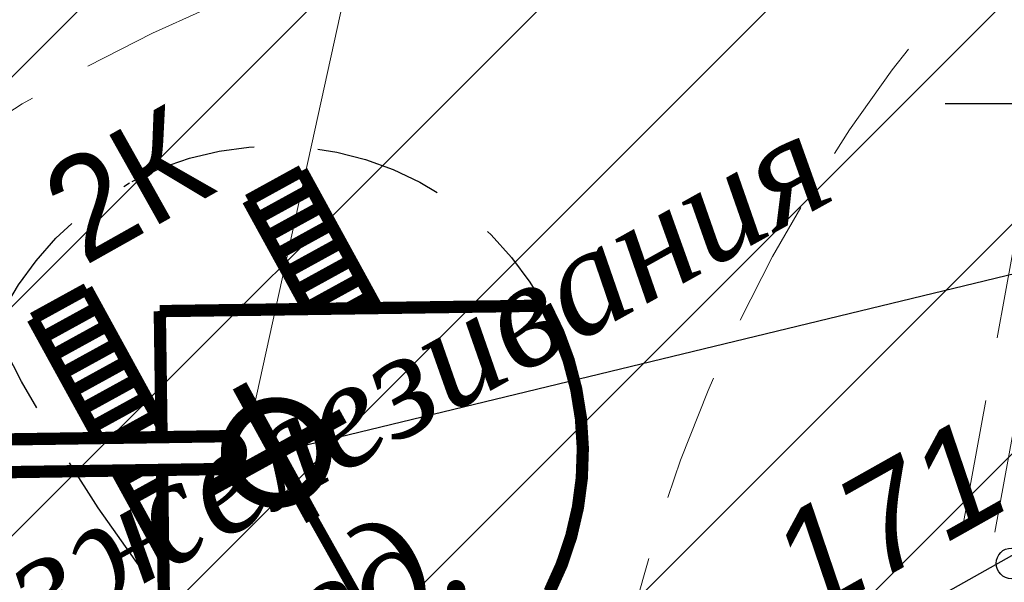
# Model space of a CAD drawing. Header units: metres. Extents: x 2193651 to 2201499, y 493187 to 494493.
# Tile 71 of 76: x 2200174 to 2200194, y 493781 to 493792. Entities that reach past the tile are written whole.
import ezdxf

# ---------------------------------------------------------------- set-up
doc = ezdxf.new("R2010")
doc.units = ezdxf.units.M
doc.set_wipeout_variables(frame=1)
doc.linetypes.add('CENTER', pattern=[50.800000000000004, 31.75, -6.35, 6.35, -6.35])
doc.linetypes.add('H', pattern=[0.375, 0.25, -0.125])
for name, color, linetype in [('12492', 7, 'Continuous'), ('_ПОДСНОС', 7, 'Continuous'), ('contur_line_building', 7, 'Continuous'), ('grid_XY', 74, 'Continuous'), ('relief_point', 7, 'Continuous'), ('z_text_centroid_structure', 7, 'Continuous'), ('z_text_relief_point', 7, 'Continuous')]:
    doc.layers.add(name, color=color, linetype=linetype)
doc.layers.add('АВТОТРАНСПОРТ', color=160, linetype='Continuous', lineweight=40)
doc.styles.add('Bm-431', font='timesi.ttf')
doc.styles.add('D-131', font='ariali.ttf')
doc.styles.add('R-131', font='arial.ttf')

# ---------------------------------------------------------------- blocks, each defined once
blk = doc.blocks.new('ыероекыокеыокеыоы')
at = {"lineweight": 20}
h = blk.add_hatch(dxfattribs=at)
h.set_pattern_fill('ANSI31', color=2)
h.set_pattern_definition([(45, (0, 0), (-2.245064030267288, 2.245064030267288), [])])
h.paths.add_polyline_path([(2197667.194856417, 493875.6000014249), (2197625.219267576, 493852.006534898), (2197638.353809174, 493828.638620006), (2197680.329398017, 493852.2320865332)])
at = {"layer": '_ПОДСНОС', "color": 7, "lineweight": 30, "elevation": 341.6399999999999, "flags": 128}
blk.add_lwpolyline([(2197667.194856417, 493875.6000014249), (2197625.219267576, 493852.006534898), (2197638.353809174, 493828.638620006), (2197680.329398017, 493852.2320865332), (2197667.194856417, 493875.6000014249)], close=True, dxfattribs=at)
blk = doc.blocks.new('ыекокеыоыкеоекыоыке')
at = {"color": 7, "linetype": 'H', "lineweight": 0, "ltscale": 10}
for points in [[(2196440.304059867, 493486.4877695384), (2196460.770221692, 493503.4900158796)], [(2196440.712803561, 493485.9956211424), (2196461.219296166, 493503.0295823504)]]:
    blk.add_lwpolyline(points, dxfattribs=at)
blk.add_circle((2196461.766649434, 493503.8817481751), 30, dxfattribs=at)
blk = doc.blocks.new('екокеыоекыокнывлвнел')
at = {"color": 7, "const_width": 0.2999999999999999}
for points in [[(2196777.423162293, 493862.6535485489), (2196775.985881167, 493865.2670852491)], [(2196775.39775338, 493863.2416763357), (2196778.01129008, 493864.6789574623)]]:
    blk.add_lwpolyline(points, dxfattribs=at)
blk.add_lwpolyline([(2196776.262632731, 493864.7832263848, -399.9991666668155), (2196776.254425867, 493864.7787664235, -0.002500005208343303)], format="xyb", close=True, dxfattribs=at)
at = {"color": 7, "linetype": 'H', "ltscale": 10}
blk.add_circle((2196776.70452173, 493863.9603168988), 30, dxfattribs=at)
blk.add_arc((2196776.717833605, 493863.9762302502), 6.000000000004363, 119.8046016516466, 119.2316438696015, dxfattribs=at)
at = {"layer": 'АВТОТРАНСПОРТ', "color": 7, "lineweight": 0}
for points, const_width in [([(2196791.559074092, 493887.2527836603), (2196776.981100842, 493864.9946872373)], 0.24), ([(2196792.094300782, 493886.9023356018), (2196777.489378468, 493864.600579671)], 0.24), ([(2196777.038459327, 493869.3860019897), (2196775.988237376, 493868.8080871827)], 0.2399999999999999), ([(2196778.329072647, 493867.052811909), (2196777.044988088, 493869.3877776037)], 0.2399999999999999), ([(2196777.241691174, 493869.0187212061), (2196776.191034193, 493868.4399471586)], 0.2399999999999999), ([(2196776.233473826, 493868.3629058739), (2196775.988237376, 493868.8080871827)], 0.2399999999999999), ([(2196777.439242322, 493868.6708699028), (2196776.384035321, 493868.0895893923)], 0.2399999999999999), ([(2196777.455008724, 493866.1455746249), (2196776.233473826, 493868.3629058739)], 0.2399999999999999), ([(2196777.631992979, 493868.3203741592), (2196776.577036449, 493867.7392316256)], 0.2399999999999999), ([(2196777.824743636, 493867.9698784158), (2196776.770037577, 493867.3888738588)], 0.2399999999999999), ([(2196778.017494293, 493867.6193826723), (2196776.962788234, 493867.0383781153)], 0.2399999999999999), ([(2196775.58788176, 493867.3672328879), (2196771.456246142, 493861.0526287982)], 0.24), ([(2196777.651809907, 493866.0168079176), (2196775.58788176, 493867.3672328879)], 0.24), ([(2196778.210745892, 493867.2691628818), (2196777.156039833, 493866.6881583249)], 0.2399999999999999), ([(2196772.833032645, 493867.0694120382), (2196771.782830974, 493866.4914604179)], 0.2399999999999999), ([(2196774.032567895, 493864.8918781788), (2196772.833032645, 493867.0694120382)], 0.2399999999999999), ([(2196773.025584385, 493866.7198700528), (2196771.975624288, 493866.1414798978)], 0.2399999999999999), ([(2196778.149616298, 493866.7788124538), (2196777.349040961, 493866.337800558)], 0.2399999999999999), ([(2196773.260158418, 493863.8096463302), (2196771.782830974, 493866.4914604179)], 0.2399999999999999), ([(2196773.218585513, 493866.369512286), (2196772.168625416, 493865.7911221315)], 0.2399999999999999), ([(2196779.599708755, 493864.7423007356), (2196778.678812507, 493866.4168486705)], 0.2399999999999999), ([(2196777.68169227, 493866.0643717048), (2196777.542042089, 493865.987442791)], 0.2399999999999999), ([(2196778.789749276, 493866.2180895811), (2196778.412588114, 493866.0103233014)], 0.2399999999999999), ([(2196773.41158664, 493866.0191545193), (2196772.361626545, 493865.4407643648)], 0.2399999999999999), ([(2196778.981247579, 493865.8669039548), (2196778.383865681, 493865.5378249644)], 0.2399999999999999), ([(2196773.604587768, 493865.668796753), (2196772.554627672, 493865.0904065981)], 0.2399999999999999), ([(2196778.209655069, 493865.6518106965), (2196780.273583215, 493864.3013857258)], 0.24), ([(2196773.797588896, 493865.3184389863), (2196772.747628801, 493864.7400488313)], 0.2399999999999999), ([(2196777.944746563, 493865.2959279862), (2196777.92654152, 493865.2858993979)], 0.2399999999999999), ([(2196773.990590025, 493864.9680812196), (2196772.940629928, 493864.3896910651)], 0.2399999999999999), ([(2196773.566441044, 493864.2777547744), (2196773.133380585, 493864.039195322)], 0.2399999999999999)]:
    blk.add_lwpolyline(points, dxfattribs=dict(at, const_width=const_width))
at = {"layer": 'АВТОТРАНСПОРТ', "color": 7, "lineweight": 0, "const_width": 0.24}
for points in [[(2196776.981100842, 493864.9946872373, 0.9404078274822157), (2196777.489378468, 493864.600579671)], [(2196771.456246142, 493861.0526287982, 0.2476216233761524), (2196776.141947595, 493857.9867816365, -1.658236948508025)]]:
    blk.add_lwpolyline(points, format="xyb", dxfattribs=at)
blk = doc.blocks.new('330')
h = blk.add_hatch(color=0)
edge = h.paths.add_edge_path()
edge.add_arc((0, 0), 0.15, 0, 360.0002688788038)
at = {"color": 0}
blk.add_circle((0, 0), 0.15, dxfattribs=at)
blk = doc.blocks.new('12')
at = {"color": 251, "true_color": 0x5d5d5d}
for points in [[(0, 1.5), (0, -1.5)], [(-1.5, 0), (1.5, 0)]]:
    blk.add_lwpolyline(points, dxfattribs=at)
blk = doc.blocks.new('ж9итдщд')
at = {"layer": 'contur_line_building', "color": 251, "lineweight": 30, "true_color": 0x5d5d5d, "elevation": 341.6399999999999, "flags": 128}
blk.add_lwpolyline([(2197191.306928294, 493810.8657532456), (2197149.331339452, 493787.2722867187), (2197162.465881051, 493763.9043718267), (2197204.441469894, 493787.4978383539), (2197191.306928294, 493810.8657532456)], close=True, dxfattribs=at)
at = {"layer": 'grid_XY', "color": 251, "true_color": 0x5d5d5d, "xscale": 2, "yscale": 2, "zscale": 2, "row_count": 14, "column_count": 13, "row_spacing": 100, "column_spacing": 100}
blk.add_blockref('12', (2196295.512071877, 493190.3657518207), dxfattribs=at)
at = {"layer": 'relief_point', "color": 251, "true_color": 0x5d5d5d, "xscale": 2, "yscale": 2, "zscale": 2, "rotation": 359.4021428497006}
blk.add_blockref('330', (2197193.812151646, 493781.3678353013, 342.76), dxfattribs=at)
at = {"layer": '12492', "color": 251, "linetype": 'Continuous', "true_color": 0x5d5d5d, "style": 'Bm-431'}
for s, rotation, p in [('станция обезжелезивания', 29.09758853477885, (2197160.741604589, 493772.0119731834, -366.2)), ('нед.', 27.3858475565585, (2197178.858485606, 493778.5920480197, -366.2))]:
    blk.add_text(s, height=2, rotation=rotation, dxfattribs=at).set_placement(p)
at = {"layer": 'z_text_centroid_structure', "color": 251, "true_color": 0x5d5d5d, "style": 'R-131', "width": 0.95}
blk.add_text('2К', height=2, rotation=29.33929114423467, dxfattribs=at).set_placement((2197175.661991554, 493787.174936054))
at = {"layer": 'z_text_relief_point', "color": 251, "true_color": 0x5d5d5d, "style": 'D-131'}
blk.add_text(' 171.38', height=2, rotation=29.33929114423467, dxfattribs=at).set_placement((2197189.157176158, 493779.8640971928, 342.76))
at = {"color": 7, "lineweight": 0, "true_color": 0xffffff}
blk.add_wipeout([(2197379.0007610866, 493517.10266345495), (2197495.5120718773, 493517.10266345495), (2197495.5120718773, 494487.36575182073), (2196201.795605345, 494487.36575182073), (2196201.795605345, 493187.3657518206), (2197495.5120718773, 493187.3657518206), (2197495.5120718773, 493517.10266345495), (2196554.680084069, 493517.10266345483), (2196554.680084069, 493858.2491584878), (2197070.7335650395, 494090.36575182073), (2197224.867163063, 494090.3657518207), (2197276.818454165, 493979.6499218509), (2197379.0007610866, 493803.7342076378)], dxfattribs=at)

msp = doc.modelspace()

# ---------------------------------------------------------------- block references
at = {"color": 1, "lineweight": 100}
msp.add_blockref('ж9итдщд', (3000, 0), dxfattribs=at)

# ---------------------------------------------------------------- next in the draw order: linework, layer by layer
at = {"color": 7, "linetype": 'Continuous', "lineweight": 18}
msp.add_line((2200206.199015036, 493908.2232059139), (2200178.973186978, 493784.3532762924), dxfattribs=at)
at = {"color": 7, "lineweight": 25}
msp.add_line((2200269.674631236, 493805.3899596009), (2200179.423220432, 493783.5347752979), dxfattribs=at)
at = {"color": 5, "linetype": 'CENTER', "lineweight": 18, "ltscale": 0.25, "const_width": 0.2}
msp.add_lwpolyline([(2200179.423295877, 493783.5348035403), (2200190.010580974, 493764.6987615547)], dxfattribs=at)

# ---------------------------------------------------------------- next in the draw order: block references
at = {"color": 1, "lineweight": 30}
msp.add_blockref('ыероекыокеыокеыоы', (2524.112071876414, -64.73424817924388), dxfattribs=at)
at = {"color": 4, "lineweight": 158}
msp.add_blockref('екокеыоекыокнывлвнел', (3424.112071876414, -64.73424817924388), dxfattribs=at)
at = {"color": 4, "lineweight": 158, "xscale": -1}
for name, p, rotation in [('екокеыоекыокнывлвнел', (3793808.457836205, 2084404.797433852), 57.61606472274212), ('ыекокеыоыкеоекыоыке', (1554196.225257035, 2650309.521414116), 119.3392911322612), ('ыекокеыоыкеоекыоыке', (1554170.719734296, 2650301.146287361), 119.3392911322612)]:
    msp.add_blockref(name, p, dxfattribs=dict(at, rotation=rotation))

doc.saveas('drawing.dxf')
